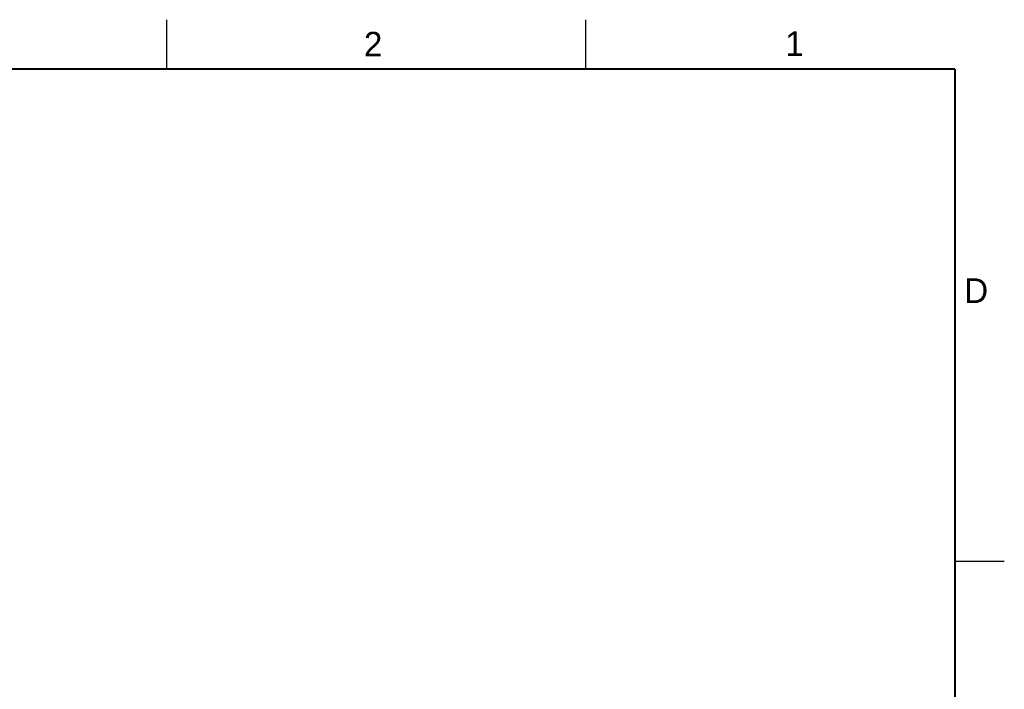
# Model space of a CAD drawing. Header units: inches. Extents: x 0 to 34, y 0 to 22.
# Tile 155 of 155: x 24 to 34, y 15.2 to 22. Entities that reach past the tile are written whole.
import ezdxf

# ---------------------------------------------------------------- set-up
doc = ezdxf.new("R2010")
doc.units = ezdxf.units.IN
doc.header["$LTSCALE"] = 1.87
doc.header["$MEASUREMENT"] = 0
doc.layers.get('0').update_dxf_attribs({"linetype": 'CONTINUOUS'})
doc.styles.add('TEXTSTYLE_2', font='txt')

msp = doc.modelspace()

# ---------------------------------------------------------------- linework, layer by layer
at = {"color": 2, "linetype": 'CONTINUOUS'}
for p, q in [((25.5, 22), (25.5, 21.5)), ((29.75, 22), (29.75, 21.5)), ((33.5, 16.5), (34, 16.5))]:
    msp.add_line(p, q, dxfattribs=at)
at = {"color": 7, "linetype": 'CONTINUOUS', "const_width": 0.02}
for points in [[(33.5, 21.5), (0.5, 21.5)], [(33.5, 0.5), (33.5, 21.5)]]:
    msp.add_lwpolyline(points, dxfattribs=at)

# ---------------------------------------------------------------- texts
at = {"color": 2, "linetype": 'CONTINUOUS', "char_height": 0.25, "width": 0.25, "attachment_point": 1, "line_spacing_factor": 0.9, "style": 'TEXTSTYLE_2'}
for s, insert in [('2', (27.5025, 21.8762)), ('1', (31.7781, 21.8826)), ('D', (33.5947, 19.3736))]:
    msp.add_mtext(s, dxfattribs=dict(at, insert=insert))

doc.saveas('drawing.dxf')
